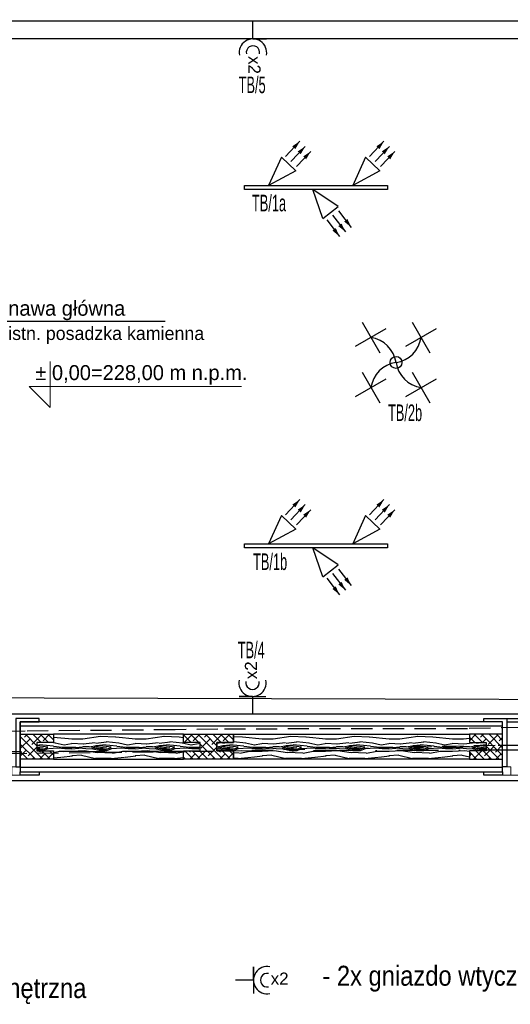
# Model space of a CAD drawing. Header units: centimetres. Extents: x 148004 to 151785, y -7215 to -1472.
# Tile 5 of 20: x 149261 to 149556, y -6338 to -5746. Entities that reach past the tile are written whole.
import ezdxf
from ezdxf.enums import TextEntityAlignment as Align

# ---------------------------------------------------------------- set-up
doc = ezdxf.new("R2010")
doc.units = ezdxf.units.CM
doc.header["$LTSCALE"] = 0.1
doc.linetypes.add('DASHDOT', pattern=[1, 0.5, -0.25, 0, -0.25])
doc.linetypes.add('DASHEDX2', pattern=[38.1, 25.4, -12.7])
doc.layers.get('0').update_dxf_attribs({"color": 45})
for name, color, linetype in [('A_opis_pom', 7, 'Continuous'), ('ELEK GNIAZDA', 234, 'Continuous'), ('ELEK OPIS', 140, 'Continuous'), ('ELEK OŚWIETLENIE', 154, 'Continuous'), ('ELEKTRYKA_OPIS GNIAZD', 230, 'Continuous'), ('hatch_R&F', 4, 'Continuous'), ('osie_R&F', 6, 'DASHDOT'), ('widoki_przerywana_R&F', 4, 'DASHEDX2'), ('widoki_R&F', 4, 'Continuous'), ('ściany_murowane_R&F', 13, 'Continuous')]:
    doc.layers.add(name, color=color, linetype=linetype)
for name, color, linetype, lineweight in [('A_Opisy', 7, 'Continuous', 18), ('A_stolarka_O', 4, 'Continuous', 15), ('HACZE', 52, 'Continuous', 9)]:
    doc.layers.add(name, color=color, linetype=linetype, lineweight=lineweight)
doc.styles.add('arial', font='arial.ttf')
doc.styles.add('GENERATED_STYLE_1', font='arial.ttf')
doc.styles.add('TECH', font='txt')
pattern_1 = [(349.6952, (-238.189, -430.663), (228.600036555, -38.09980505), [4.259694, -421.711222]), (0, (-233.998, -431.425), (38.1, 38.1), [4.191, -33.909]), (18.4349, (-229.807, -431.425), (76.2000172, 38.0999391), [3.6144705, -116.868283]), (172.875, (-226.378, -430.282), (266.70001447, -38.09993454), [3.071736, -304.1002935]), (174.8056, (-229.426, -429.901), (381.000025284, -38.09981744), [4.208298, -416.619957]), (194.0362, (-233.617, -429.52), (-114.30002066, -38.09992533), [4.712703, -152.377597]), (9.4623, (-235.141, -430.663), (190.50002997, 38.0999298), [2.3175465, -229.4357235]), (353.6598, (-232.855, -430.282), (-304.79997661, 38.10006039), [3.450108, -341.560061]), (185.7106, (-229.426, -430.663), (-342.89997768, -38.10005066), [3.8290125, -379.071264]), (168.6901, (-233.236, -431.044), (152.40002937, -38.0999093), [1.942719, -192.329905]), (354.8056, (-241.618, -431.044), (-381.000025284, 38.09981744), [4.208298, -416.619957]), (348.6901, (-237.427, -431.425), (-152.40002937, 38.0999093), [3.885438, -190.387186]), (0, (-233.617, -432.187), (38.1, 38.1), [4.572, -33.528]), (20.556, (-229.045, -432.187), (190.50007021, 76.1998468), [3.255264, -322.271288]), (3.8141, (-225.997, -431.044), (533.39997427, 38.100233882), [5.727687, -567.04089]), (354.8056, (-220.282, -430.663), (-381.000025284, 38.09981744), [4.208298, -416.619957]), (0, (-216.09, -431.044), (38.1, 38.1), [4.191, -33.909]), (5.1944, (-250, -431.044), (381.000025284, 38.09981744), [4.208298, -416.619957]), (354.8056, (-245.809, -430.663), (-381.000025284, 38.09981744), [4.208298, -416.619957]), (0, (-250, -430.282), (38.1, 38.1), [2.286, -35.814]), (5.1944, (-247.714, -430.282), (381.000025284, 38.09981744), [4.208298, -416.619957]), (0, (-243.523, -429.9), (38.1, 38.1), [3.81, -34.29]), (10.3048, (-239.713, -429.901), (-228.600036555, -38.09980505), [4.259694, -421.711222]), (5.1944, (-235.522, -429.139), (381.000025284, 38.09981744), [4.208298, -416.619957]), (354.8056, (-231.331, -428.758), (-381.000025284, 38.09981744), [4.208298, -416.619957]), (354.8056, (-227.14, -429.139), (-381.000025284, 38.09981744), [4.208298, -416.619957]), (351.8699, (-222.949, -429.52), (-228.59999127, 38.09997482), [5.3881395, -264.019513]), (0, (-217.615, -430.282), (38.1, 38.1), [5.715, -32.385]), (347.4712, (-219.139, -453.142), (190.50001162, -38.09998475), [3.5126295, -347.751997]), (354.2894, (-215.71, -453.904), (-342.89997768, 38.10005066), [3.8290125, -379.071264]), (8.1301, (-219.139, -453.142), (228.59999127, 38.09997482), [2.6940885, -266.713602]), (9.4623, (-216.472, -452.761), (190.50002997, 38.0999298), [4.6350555, -227.118177]), (0, (-250, -452), (38.1, 38.1), [4.572, -33.528]), (350.5377, (-245.428, -451.999), (-190.50002997, 38.0999298), [2.3175465, -229.4357235]), (201.8014, (-243.142, -452.38), (114.30000984, 38.09999637), [2.0517615, -203.123025]), (192.9946, (-245.047, -453.142), (342.900029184, 76.199908), [5.083188, -503.234211]), (352.875, (-214.948, -453.142), (-266.70001447, 38.09993454), [3.071736, -304.1002935]), (7.125, (-214.948, -453.142), (266.70001447, 38.09993454), [3.071736, -304.1002935]), (0, (-250, -452.76), (38.1, 38.1), [3.048, -35.052]), (194.0362, (-246.952, -452.761), (-114.30002066, -38.09992533), [3.1418025, -153.948536]), (356.6335, (-241.618, -451.618), (-609.59997445, 38.10041802), [6.488202, -642.331443]), (357.7094, (-235.141, -451.999), (-914.400004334, 38.09983787), [9.53262, -943.729075]), (3.1798, (-225.616, -452.38), (647.700018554, 38.09965868), [6.8685915, -679.98895]), (9.4623, (-218.758, -451.999), (190.50002997, 38.0999298), [6.952602, -224.800668]), (10.3048, (-250, -455.428), (-228.600036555, -38.09980505), [4.259694, -421.711222]), (15.9454, (-245.809, -454.666), (-152.40000495, -38.09999644), [5.5474365, -271.824755]), (0, (-240.475, -453.142), (38.1, 38.1), [4.953, -33.147]), (351.8699, (-235.522, -453.142), (-228.59999127, 38.09997482), [5.3881395, -264.019513]), (3.5763, (-230.188, -453.904), (571.50002525, 38.09964605), [6.1078875, -604.681557]), (351.2538, (-224.092, -453.523), (266.6999754, -38.100159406), [5.0112555, -496.115988]), (345.9638, (-219.139, -454.285), (-114.30002066, 38.09992533), [4.712703, -152.377597]), (0, (-214.567, -455.428), (38.1, 38.1), [2.667, -35.433]), (174.8056, (-241.618, -451.618), (381.000025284, -38.09981744), [8.416557, -412.411697]), (355.2364, (-250, -449.332), (-419.10003665, 38.099677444), [9.1756995, -449.60907]), (0, (-240.856, -450.094), (38.1, 38.1), [8.763, -29.337]), (4.0856, (-232.093, -450.094), (495.300005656, 38.09985294), [10.695165, -524.0637855]), (0, (-221.425, -449.332), (38.1, 38.1), [9.525, -28.575]), (7.125, (-250, -457.333), (266.70001447, 38.09993454), [9.2151705, -297.956859]), (6.3402, (-240.856, -456.19), (304.79997661, 38.10006039), [6.9002145, -338.109954]), (357.5104, (-233.998, -455.428), (-838.199979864, 38.100680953), [8.771268, -868.356607]), (353.4802, (-225.235, -455.809), (-990.599992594, 114.299982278), [13.4217915, -1328.758531]), (3.0128, (-250, -432.568), (685.800000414, 38.100156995), [7.24902, -717.6529335]), (351.8699, (-242.761, -432.187), (-228.59999127, 38.09997482), [8.0822295, -261.325462]), (357.6141, (-234.76, -433.33), (-876.300019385, 38.099342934), [9.1519245, -906.04147]), (10.6197, (-225.616, -433.711), (-419.099938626, -76.200307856), [6.2022225, -614.020819]), (0, (-219.52, -432.568), (38.1, 38.1), [7.62, -30.48]), (356.8202, (-250, -427.996), (-647.700018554, 38.09965868), [6.8685915, -679.98895]), (6.009, (-243.142, -428.377), (-380.999991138, -38.09997376), [7.279005, -720.620466]), (6.7098, (-235.903, -427.615), (-342.900038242, -38.099767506), [6.5216535, -645.645267]), (354.2894, (-229.426, -426.853), (-342.89997768, 38.10005066), [7.6580235, -375.242252]), (347.9052, (-221.806, -427.615), (-342.899946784, 76.200256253), [5.4550815, -540.053898]), (9.4623, (-216.472, -428.758), (190.50002997, 38.0999298), [4.6350555, -227.118177]), (3.8141, (-250, -435.235), (533.39997427, 38.100233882), [5.727687, -567.04089]), (347.1957, (-244.285, -434.854), (-495.299917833, 114.300282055), [8.595741, -850.979426]), (0, (-235.903, -436.76), (38.1, 38.1), [9.525, -28.575]), (5.4403, (-226.378, -436.759), (-419.100012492, -38.099747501), [8.037195, -795.683181]), (6.7098, (-218.377, -435.997), (-342.900038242, -38.099767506), [6.5216535, -645.645267]), (0, (-250, -425.33), (38.1, 38.1), [6.477, -31.623]), (8.1301, (-243.523, -425.329), (228.59999127, 38.09997482), [10.776318, -258.6313725]), (357.6141, (-232.855, -423.805), (-876.300019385, 38.099342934), [9.1519245, -906.04147]), (354.4725, (-223.711, -424.186), (800.100066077, -76.199443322), [11.8661685, -1174.7515875]), (6.8428, (-250, -460), (-647.699976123, -76.200304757), [9.593352, -949.74015]), (0, (-240.475, -458.857), (38.1, 38.1), [10.668, -27.432]), (356.3478, (-229.807, -458.857), (-1181.100036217, 76.1995157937), [17.943423, -1776.400727]), (0, (-250, -446.665), (38.1, 38.1), [9.144, -28.956]), (4.7636, (-240.856, -446.665), (419.10003665, 38.099677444), [9.1756995, -449.60907]), (358.1524, (-231.712, -445.903), (-1143.00001771, 38.099783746), [11.8171335, -1169.897228]), (357.2737, (-219.901, -446.284), (-762.000010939, 38.099848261), [8.0100675, -792.99656]), (354.8056, (-250, -440.569), (-381.000025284, 38.09981744), [8.416557, -412.411697]), (0, (-241.618, -441.33), (38.1, 38.1), [12.192, -25.908]), (1.9092, (-229.426, -441.331), (1104.899963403, 38.100923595), [11.436363, -1132.1984595]), (3.5763, (-217.996, -440.95), (571.50002525, 38.09964605), [6.1078875, -604.681557])]

# ---------------------------------------------------------------- blocks, each defined once
blk = doc.blocks.new('osie_przyziemie')
at = {"layer": 'osie_R&F', "ltscale": 500}
blk.add_lwpolyline([(150364.22, -6182.87), (149011.58, -6187.7)], dxfattribs=at)
blk = doc.blocks.new('*U19')
for p, q in [((0, 22.22), (0, -24.36)), ((-62.5, -0.82), (160.5, -0.82))]:
    blk.add_line(p, q)
at = {"color": 6, "style": 'TECH'}
blk.add_attdef('NR_POM', text='', height=14.4, dxfattribs=at).set_placement((-7.95, 4.58), align=Align.RIGHT)
at = {"style": 'TECH'}
for tag, p, height in [('NAZWA_POM', (3.34, 4.73), 14.4), ('POSADZKA_POM', (3.28, -19.59), 12)]:
    blk.add_attdef(tag, p, '', height=height, dxfattribs=at)
at = {"color": 2, "style": 'TECH'}
blk.add_attdef('POW_POM', text='', height=16, dxfattribs=at).set_placement((-21.84, -19.61), align=Align.RIGHT)
at = {"color": 2, "style": 'arial', "flags": 2}
for tag, p, height in [('2', (-7.17, -12.72), 5.7), ('m', (-17.46, -19.56), 9.2)]:
    blk.add_attdef(tag, p, '', height=height, dxfattribs=at)
blk = doc.blocks.new('gniazdo podwójne p.t. hermetyczne')
at = {"layer": 'ELEK GNIAZDA'}
for q in [(98226.42, -23430.34, 50.7), (98244.38, -23443.82, 50.7)]:
    blk.add_line((98244.38, -23430.34, 50.7), q, dxfattribs=at)
at = {"layer": 'ELEK GNIAZDA', "elevation": 50.7}
blk.add_lwpolyline([(98244.38, -23416.87), (98244.38, -23430.34), (98244.38, -23430.34), (98244.38, -23416.87)], close=True, dxfattribs=at)
at = {"layer": 'ELEK GNIAZDA'}
for radius in [13.74, 6.74]:
    blk.add_arc((98258.12, -23430.34, 50.7), radius, 78.72187, 281.27813, dxfattribs=at)
at = {"layer": 'ELEK OPIS', "style": 'GENERATED_STYLE_1'}
blk.add_text('x2', height=12.165, dxfattribs=at).set_placement((98261.61, -23434.86))
blk = doc.blocks.new('OPRAWA ŻYRANDOL')
at = {"layer": 'ELEK GNIAZDA'}
blk.add_circle((0, 59.8), 59.8, dxfattribs=at)
at = {"layer": 'ELEK OŚWIETLENIE'}
for p, q in [((-404.8, 222.1), (-97.3, 399.7)), ((-339.8, 464.6), (-162.3, 157.1)), ((97.3, 222.1), (404.8, 399.7)), ((162.3, 464.6), (339.8, 157.1)), ((-339.8, -37.5), (-162.3, -345)), ((162.3, -37.5), (339.8, -345)), ((-404.8, -280), (-97.3, -102.5)), ((97.3, -280), (404.8, -102.5))]:
    blk.add_line(p, q, dxfattribs=at)
for centre, start, end in [((-294.6, 16.3), 8.39944, 81.60056), ((-43.5, 354.4), 278.39944, 351.60056), ((43.5, -234.7), 98.39944, 171.60056), ((294.6, 103.3), 188.39944, 261.60056)]:
    blk.add_arc(centre, 297.8, start, end, dxfattribs=at)
blk = doc.blocks.new('naświetlacze 3x')
at = {"layer": 'ELEK OŚWIETLENIE'}
for p, q in [((-10.18, 19.8), (-1.54, 28.98)), ((-6.93, 16.75), (1.71, 25.92)), ((40.35, 19.8), (48.99, 28.98)), ((43.6, 16.75), (52.24, 25.92)), ((-12.63, 19.31), (-20.3, 2.42)), ((-12.63, 19.31), (-3.99, 11.25)), ((-3.67, 13.71), (4.97, 22.88)), ((37.9, 19.31), (30.23, 2.42)), ((37.9, 19.31), (46.54, 11.25)), ((46.86, 13.71), (55.5, 22.88)), ((-3.99, 11.25), (-20.3, 2.42)), ((46.54, 11.25), (30.23, 2.42)), ((21.55, -10.36), (6.16, 0)), ((12.18, -17.54), (6.16, 0)), ((12.18, -17.54), (21.55, -10.36)), ((18.09, -15.54), (25.81, -25.51)), ((21.63, -12.83), (29.34, -22.8)), ((14.57, -18.27), (22.28, -28.24))]:
    blk.add_line(p, q, dxfattribs=at)
for points in [[(-1.54, 28.98, 0, 2.5, 0), (-5.2, 25.09, 2.5, 2.5, 0)], [(48.99, 28.98, 0, 2.5, 0), (45.33, 25.09, 2.5, 2.5, 0)], [(1.71, 25.92, 0, 2.5, 0), (-1.95, 22.03, 2.5, 2.5, 0)], [(4.97, 22.88, 0, 2.5, 0), (1.31, 18.99, 2.5, 2.5, 0)], [(52.24, 25.92, 0, 2.5, 0), (48.58, 22.03, 2.5, 2.5, 0)], [(55.5, 22.88, 0, 2.5, 0), (51.84, 18.99, 2.5, 2.5, 0)], [(29.34, -22.8, 0, 2.5, 0), (26.07, -18.57, 2.5, 2.5, 0)], [(22.28, -28.24, 0, 2.5, 0), (19.01, -24.01, 2.5, 2.5, 0)], [(25.81, -25.51, 0, 2.5, 0), (22.54, -21.29, 2.5, 2.5, 0)]]:
    blk.add_lwpolyline(points, format="xyseb", dxfattribs=at)
blk.add_lwpolyline([(-34.8, 2.42), (51.03, 2.42), (51.03, 0), (-34.8, 0)], close=True, dxfattribs=at)

msp = doc.modelspace()

# ---------------------------------------------------------------- hatches: boundary and pattern name
at = {"layer": 'hatch_R&F'}
h = msp.add_hatch(dxfattribs=at)
h.set_pattern_fill('ANSI38', color=256, angle=90)
h.set_pattern_definition([(135, (-377.189, -460), (-2.24506403, -2.24506403), []), (225, (-377.189, -460), (-2.24506403, -6.73519209), [7.9375, -4.7625])])
h.paths.add_polyline_path([(149261.63, -6175.37), (149281.63, -6175.37), (149281.63, -6180.37), (149271.63, -6180.37), (149271.63, -6185.37), (149281.63, -6185.37), (149281.63, -6190.37), (149261.63, -6190.37), (149261.63, -6185.37), (149261.63, -6180.37)])
h = msp.add_hatch(dxfattribs=at)
h.set_pattern_fill('WOOD8', color=256, scale=1.5)
h.set_pattern_definition(pattern_1)
h.paths.add_polyline_path([(149281.63, -6175.37), (149281.63, -6180.37), (149271.63, -6180.37), (149271.63, -6185.37), (149281.63, -6185.37), (149281.63, -6190.37), (149359.82, -6190.37), (149359.82, -6185.37), (149369.82, -6185.37), (149369.82, -6180.37), (149359.82, -6180.37), (149359.82, -6175.37)])
h = msp.add_hatch(dxfattribs=at)
h.set_pattern_fill('ANSI38', color=256, angle=90)
h.set_pattern_definition([(135, (-269, -460), (-2.24506403, -2.24506403), []), (225, (-269, -460), (-2.24506403, -6.73519209), [7.9375, -4.7625])])
h.paths.add_polyline_path([(149359.82, -6175.37), (149389.82, -6175.37), (149389.82, -6180.37), (149379.82, -6180.37), (149379.82, -6185.37), (149389.82, -6185.37), (149389.82, -6190.37), (149359.82, -6190.37), (149359.82, -6185.37), (149369.82, -6185.37), (149369.82, -6180.37), (149359.82, -6180.37)])
h = msp.add_hatch(dxfattribs=at)
h.set_pattern_fill('WOOD8', color=256, scale=1.5)
h.set_pattern_definition(pattern_1)
h.paths.add_polyline_path([(149531.5, -6190.37), (149531.5, -6185.37), (149541.5, -6185.37), (149541.5, -6180.37), (149531.5, -6180.37), (149531.5, -6175.37), (149389.82, -6175.37), (149389.82, -6180.37), (149379.82, -6180.37), (149379.82, -6185.37), (149389.82, -6185.37), (149389.82, -6190.37)])
h = msp.add_hatch(dxfattribs=at)
h.set_pattern_fill('ANSI38', color=256, angle=90)
h.set_pattern_definition([(135, (-13.311, -460), (-2.24506403, -2.24506403), []), (225, (-13.311, -460), (-2.24506403, -6.73519209), [7.9375, -4.7625])])
h.paths.add_polyline_path([(149551.5, -6175.37), (149531.5, -6175.37), (149531.5, -6180.37), (149541.5, -6180.37), (149541.5, -6185.37), (149531.5, -6185.37), (149531.5, -6190.37), (149551.5, -6190.37), (149551.5, -6185.37), (149551.5, -6180.37)])

# ---------------------------------------------------------------- linework, layer by layer
at = {"layer": 'A_Opisy'}
msp.add_lwpolyline([(149279.6, -5951.25), (149279.6, -5978.75), (149267.1, -5966.25), (149394.6, -5966.25)], dxfattribs=at)
at = {"layer": 'A_stolarka_O'}
for p, q in [((149182.63, -6199.87), (149261.63, -6199.87)), ((149551.5, -6199.87), (149630.5, -6199.87))]:
    msp.add_line(p, q, dxfattribs=at)
for points in [[(149256.63, -6194.87), (149256.63, -6199.87), (149261.63, -6199.87), (149261.63, -6194.87)], [(149556.5, -6194.87), (149556.5, -6199.87), (149551.5, -6199.87), (149551.5, -6194.87)]]:
    msp.add_lwpolyline(points, close=True, dxfattribs=at)
at = {"layer": 'Defpoints'}
msp.add_lwpolyline([(149789.4, -6163.37), (149789.4, -6163.37), (148918, -6163.37), (148918, -5746.37), (149789.4, -5746.37), (149789.4, -6163.37)], dxfattribs=at)
at = {"layer": 'ELEK OŚWIETLENIE'}
msp.add_lwpolyline([(149577.25, -5481.37), (149766.01, -5481.37), (149773.13, -5757.14), (148918, -5757.14), (148934.35, -6152.53), (149754.22, -6154.8), (149746.29, -6134.17)], dxfattribs=at)
at = {"layer": 'widoki_przerywana_R&F', "ltscale": 5}
for p, q in [((149554, -6165.87), (149628, -6165.87)), ((149554, -6167.87), (149628, -6167.87))]:
    msp.add_line(p, q, dxfattribs=at)
for points in [[(148891, -6191.01), (149365.14, -6185.59), (149381.87, -6185.38), (149548.8, -6181.91), (149634.85, -6181.69), (149818.65, -6186.87), (150031.55, -6062.52), (150022.2, -5859.82), (149819.63, -5721.9), (149753.49, -5723.56), (149665.23, -5725.09), (149386.62, -5719.5), (149357.63, -5719.47), (149153.4, -5719.23)], [(148897.3, -5735.46), (149665.62, -5737.31), (149752.98, -5734.91), (149815.89, -5732.88), (150011.02, -5866.47), (150019.82, -6055.72), (149812.42, -6175.46), (149639.38, -6169.69), (149530.36, -6172), (149380.46, -6172.26), (149354.71, -6172.66), (149264.61, -6173.46), (149172.34, -6175.15)]]:
    msp.add_lwpolyline(points, dxfattribs=at)
at = {"layer": 'widoki_R&F'}
for points in [[(149261.63, -6167.87), (149273.01, -6167.87), (149273.01, -6165.87), (149259.13, -6165.87), (149259.13, -6194.87), (149261.63, -6194.87), (149261.63, -6167.87), (149261.63, -6167.87)], [(149551.5, -6167.87), (149261.63, -6167.87), (149261.63, -6170.37), (149551.5, -6170.37)], [(149551.5, -6167.87), (149540.12, -6167.87), (149540.12, -6165.87), (149554, -6165.87), (149554, -6194.87), (149551.5, -6194.87), (149551.5, -6167.87), (149551.5, -6167.87)], [(149359.82, -6175.37), (149281.63, -6175.37), (149281.63, -6180.37), (149271.63, -6180.37), (149271.63, -6185.37), (149281.63, -6185.37), (149281.63, -6190.37), (149359.82, -6190.37), (149359.82, -6185.37), (149369.82, -6185.37), (149369.82, -6180.37), (149359.82, -6180.37)], [(149389.82, -6175.37), (149531.5, -6175.37), (149531.5, -6180.37), (149541.5, -6180.37), (149541.5, -6185.37), (149531.5, -6185.37), (149531.5, -6190.37), (149389.82, -6190.37), (149389.82, -6185.37), (149379.82, -6185.37), (149379.82, -6180.37), (149389.82, -6180.37)], [(149551.5, -6195.37), (149261.63, -6195.37), (149261.63, -6197.87), (149551.5, -6197.87)]]:
    msp.add_lwpolyline(points, close=True, dxfattribs=at)
for points in [[(149261.63, -6175.37), (149281.63, -6175.37), (149281.63, -6180.37), (149271.63, -6180.37), (149271.63, -6185.37), (149281.63, -6185.37), (149281.63, -6190.37), (149261.63, -6190.37), (149261.63, -6185.37), (149261.63, -6185.37), (149261.63, -6180.37), (149261.63, -6180.37), (149261.63, -6175.37)], [(149359.82, -6175.37), (149389.82, -6175.37), (149389.82, -6180.37), (149379.82, -6180.37), (149379.82, -6185.37), (149389.82, -6185.37), (149389.82, -6190.37), (149359.82, -6190.37), (149359.82, -6185.37), (149369.82, -6185.37), (149369.82, -6180.37), (149359.82, -6180.37), (149359.82, -6175.37)], [(149551.5, -6175.37), (149531.5, -6175.37), (149531.5, -6180.37), (149541.5, -6180.37), (149541.5, -6185.37), (149531.5, -6185.37), (149531.5, -6190.37), (149551.5, -6190.37), (149551.5, -6185.37), (149551.5, -6185.37), (149551.5, -6180.37), (149551.5, -6180.37), (149551.5, -6175.37)]]:
    msp.add_lwpolyline(points, dxfattribs=at)
at = {"layer": 'widoki_R&F', "linetype": 'Continuous', "lineweight": -3, "ltscale": 0.5}
for points in [[(149261.63, -6199.87), (149261.63, -6197.87), (149273.01, -6197.87), (149273.01, -6199.87)], [(149540.12, -6199.87), (149540.12, -6197.87), (149551.5, -6197.87), (149551.5, -6199.87)]]:
    msp.add_lwpolyline(points, close=True, dxfattribs=at)
at = {"layer": 'ściany_murowane_R&F', "color": 3, "lineweight": -3, "ltscale": 0.5}
for points in [[(148878, -5706.37), (149517, -5706.37), (149517, -5706.37), (149517, -5706.37), (149517, -5706.37), (149517, -5706.37), (149517, -5437.37), (149801, -5437.37), (149801, -5706.37), (149801, -5706.37), (149801, -5706.37), (149801, -5706.37), (149801, -5706.37), (149830.91, -5706.37), (150045.4, -5850.24), (150045.4, -6070.96), (150045.4, -6070.96), (150045.4, -6070.96), (150045.4, -6070.96), (150045.4, -6070.96), (149817.91, -6203.37), (148878, -6203.37)], [(148913.5, -5895.37), (148918, -5895.37), (148918, -5746.37), (149654.47, -5746.37), (149654.47, -5741.87)], [(150005.4, -6047.96), (149807.11, -6163.37), (148918, -6163.37), (148918, -6028.25), (148913.5, -6028.25)]]:
    msp.add_lwpolyline(points, dxfattribs=at)
at = {"layer": 'ściany_murowane_R&F', "lineweight": -3, "ltscale": 0.5}
msp.add_lwpolyline([(149261.63, -6197.87), (149551.5, -6197.87), (149551.5, -6167.87), (149261.63, -6167.87)], close=True, dxfattribs=at)

# ---------------------------------------------------------------- block references
at = {"layer": 'A_opis_pom', "lineweight": 5}
ref = msp.add_blockref('*U19', (149252.49, -5926.5), dxfattribs=dict(at, xscale=0.6, yscale=0.6, zscale=0.6))
ref.add_attrib('NR_POM', '1.1', dxfattribs={"layer": '0', "color": 6, "height": 9, "style": 'TECH'}).set_placement((149247.72, -5923.75), align=Align.RIGHT)
ref.add_attrib('NAZWA_POM', 'nawa główna', (149254.5, -5923.66), dxfattribs={"layer": '0', "height": 9, "style": 'TECH'})
ref.add_attrib('POW_POM', '36,34', dxfattribs={"layer": '0', "color": 2, "height": 9, "style": 'TECH'}).set_placement((149239.38, -5938.26), align=Align.RIGHT)
ref.add_attrib('POSADZKA_POM', 'istn. posadzka kamienna', (149254.46, -5938.25), dxfattribs={"layer": '0', "height": 8, "style": 'TECH'})
at = {"layer": 'ELEK GNIAZDA', "xscale": 0.6, "yscale": 0.6, "zscale": 0.6}
for p, rotation in [((163459.7, 53189.48, -30.42), 270), ((135343.01, -65099.22, -30.42), 90)]:
    msp.add_blockref('gniazdo podwójne p.t. hermetyczne', p, dxfattribs=dict(at, rotation=rotation))
msp.add_blockref('gniazdo podwójne p.t. hermetyczne', (90455.17, 7734.95, 0), dxfattribs=at)
at = {"layer": 'ELEK OŚWIETLENIE'}
for p in [(149431.22, -5847.7), (149431.22, -6063.18)]:
    msp.add_blockref('naświetlacze 3x', p, dxfattribs=at)
at = {"layer": 'ELEK OŚWIETLENIE', "xscale": 0.06, "yscale": 0.06, "zscale": 0.06}
msp.add_blockref('OPRAWA ŻYRANDOL', (149487.43, -5955.36), dxfattribs=at)
at = {"layer": 'HACZE'}
msp.add_blockref('osie_przyziemie', (-250.02, -0.01), dxfattribs=at)

# ---------------------------------------------------------------- texts
at = {"layer": 'A_Opisy', "color": 4, "style": 'TECH'}
msp.add_text('%%P 0,00=228,00 m n.p.m.', height=9, dxfattribs=at).set_placement((149270.79, -5962.36))
at = {"layer": 'ELEK OPIS', "color": 7, "style": 'arial', "width": 0.85}
for s, p in [('- 2x gniazdo wtyczkowe jednofazowe n.t. pojedyncze hermetyczne', (149443.22, -6326.58, 0)), ('- oprawa kinkietowa ozdobna zewnętrzna ', (149040.06, -6334.01, -1010.64))]:
    msp.add_text(s, height=12, dxfattribs=at).set_placement(p)
at = {"layer": 'ELEKTRYKA_OPIS GNIAZD', "style": 'arial', "width": 0.55}
for s, p in [('TB/5', (149392.9, -5789.8)), ('TB/1a', (149400.9, -5860.88)), ('TB/2b', (149482.62, -5986.99)), ('TB/1b', (149401.55, -6076.59)), ('TB/4', (149392.36, -6129.67))]:
    msp.add_text(s, height=10, dxfattribs=at).set_placement(p)

doc.saveas('drawing.dxf')
